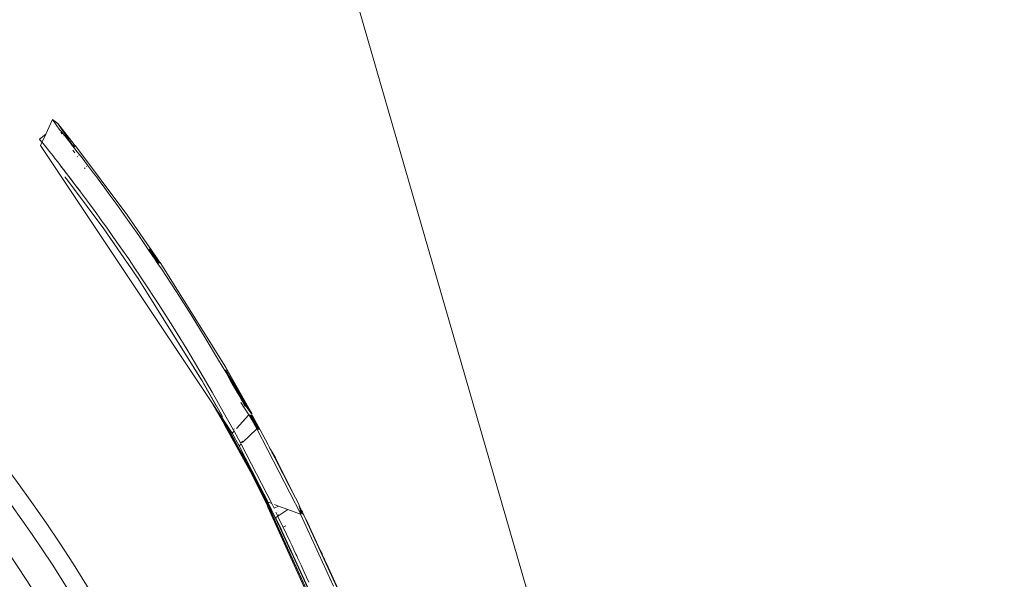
# Model space of a CAD drawing. Header units: millimetres. Extents: x 504675 to 860349, y -23215 to 63575.
# Tile 130 of 177: x 592332 to 592824, y 33472 to 33752. Entities that reach past the tile are written whole.
import ezdxf

# ---------------------------------------------------------------- set-up
doc = ezdxf.new("R2010")
doc.units = ezdxf.units.MM
doc.header["$LTSCALE"] = 10
doc.header["$PDMODE"] = 35
doc.header["$PDSIZE"] = -1000
doc.linetypes.add('LEVEL-F-OVERALL LAYOUT$0$HIDDEN', pattern=[0.375, 0.25, -0.125])
doc.layers.get('0').update_dxf_attribs({"linetype": 'CONTINUOUS'})
doc.layers.get('Defpoints').update_dxf_attribs({"color": 253, "linetype": 'CONTINUOUS'})
for name, color, linetype, lineweight in [('ARCH', 8, 'CONTINUOUS', 0), ('DIM', 8, 'CONTINUOUS', 15), ('furniture', 8, 'CONTINUOUS', 5), ('LEVEL - C OVERALL LAYOUT$0$A-EQPM', 8, 'CONTINUOUS', 5)]:
    doc.layers.add(name, color=color, linetype=linetype, lineweight=lineweight)
doc.layers.add('LEVEL-F-OVERALL LAYOUT$0$DASH1L', color=8, linetype='LEVEL-F-OVERALL LAYOUT$0$HIDDEN')
doc.styles.get("Standard").update_dxf_attribs({"font": 'verdana.ttf'})
doc.dimstyles.new('LBF 50', dxfattribs={"dimscale": 25, "dimtxt": 1.75, "dimasz": 1.75, "dimexe": 1, "dimexo": 1, "dimgap": 1, "dimtad": 1, "dimdec": 0, "dimrnd": 5, "dimzin": 12, "dimdsep": 46, "dimtxsty": 'Standard', "dimblk": 'CLOSEDBLANK', "dimcen": 0, "dimclrd": 256, "dimclre": 256, "dimclrt": 256, "dimadec": 0, "dimazin": 3, "dimtfac": 1, "dimtdec": 0, "dimtofl": 0, "dimtmove": 0, "dimatfit": 3, "dimldrblk": 'CLOSEDBLANK', "dimfxl": 0.18, "dimtolj": 1, "dimtzin": 0, "dimlwd": -1, "dimlwe": -1, "dimarcsym": 0})

# ---------------------------------------------------------------- blocks, each defined once
blk = doc.blocks.new('LEVEL - C OVERALL LAYOUT$0$Column Cladding - Column Cladding- 1200mm-V38-LEVEL C - PART PLAN 20')
at = {"layer": 'LEVEL - C OVERALL LAYOUT$0$A-EQPM', "color": 253, "lineweight": 5}
for radius, start, end in [(755, 270, 90), (746, 360, 180), (731, 0, 180)]:
    blk.add_arc((0, 0), radius, start, end, dxfattribs=at)
blk = doc.blocks.new('ARCH')
at = {"layer": 'LEVEL-F-OVERALL LAYOUT$0$DASH1L'}
h = blk.add_hatch(dxfattribs=at)
h.set_pattern_fill('ANGLE', color=8, scale=10, angle=352.0664)
h.set_pattern_definition([(352.0664444, (-404119.055, 373340.98), (9.6410197, 69.1814516), [50.8, -19.05]), (82.0664444, (-404119.055, 373340.98), (-69.1814516, 9.6410197), [50.8, -19.05])])
edge = h.paths.add_edge_path(flags=16)
edge.add_line((572074.71, 35847.06), (602196.9, 29528.22))
edge.add_line((602196.9, 29528.22), (599472.63, 39352))
edge.add_arc((597545.36, 38817.55), 2000, 15.49944, 89.99835)
edge.add_line((597545.42, 40817.55), (573256.11, 40817.55))
edge.add_arc((576210.34, 22394.18), 18658.72, 99.109962, 106.690333)
edge.add_line((570851.58, 40266.83), (572074.71, 35847.06))
h.paths.add_polyline_path([(583373.78, 40815.97), (583374.1, 40875.04), (586424.1, 40859.11), (586423.94, 40815.97)], flags=16)
h.paths.add_polyline_path([(600840.89, 34605.13), (600792.78, 34591.52), (599497.97, 39260.65), (599546.08, 39274.25)])
h.paths.add_polyline_path([(587210.4, 32671.78), (587194.97, 32598.38), (582692.95, 33542.79), (582708.39, 33616.18)])
edge = h.paths.add_edge_path()
edge.add_line((572071.73, 35387.89), (601863.32, 29138.4))
edge.add_arc((601986.5, 29725.62), 600, 258.15264, 375.49944)
edge.add_line((602564.68, 29885.96), (599906.27, 39472.26))
edge.add_arc((597545.36, 38817.55), 2450, 15.49944, 89.99835)
edge.add_line((597545.43, 41267.55), (573220.48, 41267.55))
edge.add_arc((576210.34, 22394.18), 19108.72, 99.001832, 106.235819)
edge.add_arc((571035.46, 40164.76), 600, 106.23582, 195.46897)
edge.add_line((570457.2, 40004.73), (571616.65, 35815.08))
edge.add_arc((572194.91, 35975.11), 600, 195.46897, 258.15264)
h.paths.add_polyline_path([(587210.4, 32671.78), (587195.41, 32600.49), (587195.43, 32600.49)])
at = {"layer": 'furniture'}
for p, q in [((592348, 33702.02), (592344.66, 33694.7)), ((592350.77, 33700.04), (592348, 33702.02)), ((592351.61, 33696.61), (592348, 33702.02)), ((592350.77, 33700.04), (592358.89, 33689.44)), ((592358.32, 33688.69), (592350.77, 33700.04)), ((592341.5, 33692.17), (592344.66, 33694.7)), ((592344.66, 33694.7), (592342.88, 33690.8)), ((592351.66, 33696.91), (592351.79, 33696.75)), ((592351.79, 33696.75), (592352.44, 33695.95)), ((592352.83, 33694.77), (592352.2, 33695.71)), ((592352.44, 33695.95), (592353.17, 33695.04)), ((592353.17, 33695.04), (592353.97, 33694.04)), ((592353.58, 33693.64), (592353.54, 33693.7)), ((592353.97, 33694.04), (592354.85, 33692.94)), ((592341.52, 33692.14), (592341.5, 33692.17)), ((592341.52, 33692.14), (592341.55, 33692.08)), ((592341.59, 33692.07), (592341.55, 33692.08)), ((592341.62, 33691.97), (592341.59, 33692.07)), ((592341.69, 33691.95), (592341.62, 33691.97)), ((592341.84, 33691.78), (592341.69, 33691.95)), ((592341.69, 33691.95), (592341.73, 33691.83)), ((592341.73, 33691.83), (592341.88, 33691.64)), ((592342.03, 33691.55), (592341.84, 33691.78)), ((592341.88, 33691.64), (592342.05, 33691.42)), ((592342.26, 33691.27), (592342.03, 33691.55)), ((592342.05, 33691.42), (592342.25, 33691.16)), ((592342.75, 33690.51), (592342.06, 33689.02)), ((592342.06, 33689.02), (592427.67, 33560.49)), ((592342.25, 33691.16), (592342.47, 33690.86)), ((592342.74, 33690.69), (592342.26, 33691.27)), ((592342.47, 33690.86), (592342.75, 33690.51)), ((592342.79, 33690.62), (592342.74, 33690.69)), ((592342.79, 33690.62), (592342.75, 33690.51)), ((592343.3, 33689.99), (592342.79, 33690.62)), ((592343.95, 33689.2), (592343.3, 33689.99)), ((592344.67, 33688.3), (592343.95, 33689.2)), ((592345.46, 33687.31), (592344.67, 33688.3)), ((592354.85, 33692.94), (592355.8, 33691.74)), ((592355.8, 33691.74), (592356.81, 33690.46)), ((592356.81, 33690.46), (592357.89, 33689.08)), ((592357.89, 33689.08), (592359, 33687.68)), ((592358.32, 33688.69), (592358.89, 33689.44)), ((592358.63, 33688.23), (592358.32, 33688.69)), ((592358.63, 33688.23), (592359.35, 33688.76)), ((592358.89, 33689.44), (592359.35, 33688.76)), ((592359.35, 33688.76), (592359.49, 33688.86)), ((592359.49, 33688.86), (592384.76, 33655.14)), ((592346.33, 33686.22), (592345.46, 33687.31)), ((592347.27, 33685.04), (592346.33, 33686.22)), ((592348.28, 33683.77), (592347.27, 33685.04)), ((592349.35, 33682.41), (592348.28, 33683.77)), ((592359.17, 33685.25), (592358.2, 33686.69)), ((592359, 33687.68), (592358.63, 33688.23)), ((592359, 33687.68), (592359.04, 33687.62)), ((592359.04, 33687.62), (592360.24, 33686.08)), ((592359.73, 33686.58), (592359.04, 33687.62)), ((592359.97, 33686.28), (592359.73, 33686.58)), ((592360.17, 33686.02), (592359.97, 33686.28)), ((592360.12, 33685.99), (592359.97, 33686.28)), ((592360.24, 33686.08), (592361.51, 33684.45)), ((592360.48, 33683.28), (592360.31, 33683.53)), ((592361.3, 33684.22), (592361.27, 33684.27)), ((592361.51, 33684.45), (592362.82, 33682.75)), ((592350.48, 33680.96), (592349.35, 33682.41)), ((592351.67, 33679.44), (592350.48, 33680.96)), ((592352.92, 33677.83), (592351.67, 33679.44)), ((592351.7, 33679.25), (592351.8, 33679.12)), ((592351.8, 33679.12), (592352.25, 33678.56)), ((592352.25, 33678.56), (592352.73, 33677.95)), ((592362.82, 33682.75), (592364.19, 33680.96)), ((592364.19, 33680.96), (592365.61, 33679.11)), ((592365.1, 33678.51), (592365.01, 33678.65)), ((592365.61, 33679.11), (592367.08, 33677.18)), ((592352.73, 33677.95), (592353.24, 33677.29)), ((592354.22, 33676.14), (592352.92, 33677.83)), ((592353.24, 33677.29), (592353.79, 33676.58)), ((592353.79, 33676.58), (592354.38, 33675.82)), ((592355.58, 33674.37), (592354.22, 33676.14)), ((592354.38, 33675.82), (592355, 33675.02)), ((592355, 33675.02), (592355.66, 33674.17)), ((592356.21, 33673.55), (592355.58, 33674.37)), ((592355.66, 33674.17), (592356.14, 33673.55)), ((592356.14, 33673.55), (592356.35, 33673.28)), ((592356.98, 33672.54), (592356.21, 33673.55)), ((592364.29, 33677.55), (592364.05, 33677.91)), ((592367.08, 33677.18), (592368.59, 33675.18)), ((592368.59, 33675.18), (592370.14, 33673.11)), ((592354.84, 33672.44), (592354.17, 33673.35)), ((592356.97, 33669.58), (592354.84, 33672.44)), ((592356.35, 33673.28), (592357.07, 33672.34)), ((592373.74, 33647.24), (592356.97, 33669.58)), ((592358.43, 33670.63), (592356.98, 33672.54)), ((592357.07, 33672.34), (592357.82, 33671.35)), ((592357.82, 33671.35), (592358.6, 33670.32)), ((592359.93, 33668.65), (592358.43, 33670.63)), ((592358.6, 33670.32), (592359.42, 33669.25)), ((592359.42, 33669.25), (592360.26, 33668.14)), ((592361.47, 33666.6), (592359.93, 33668.65)), ((592370.14, 33673.11), (592371.74, 33670.98)), ((592371.74, 33670.98), (592373.37, 33668.79)), ((592373.37, 33668.79), (592376.73, 33664.22)), ((592360.26, 33668.14), (592361.13, 33666.98)), ((592361.13, 33666.98), (592362.03, 33665.78)), ((592362.03, 33665.78), (592361.47, 33666.6)), ((592363.04, 33664.5), (592362.03, 33665.78)), ((592363.91, 33663.26), (592363.04, 33664.5)), ((592376.73, 33664.22), (592380.21, 33659.44)), ((592364.66, 33662.33), (592363.91, 33663.26)), ((592365.9, 33660.58), (592364.66, 33662.33)), ((592367.98, 33657.81), (592365.9, 33660.58)), ((592380.21, 33659.44), (592383.79, 33654.46)), ((592367.98, 33657.75), (592367.98, 33657.81)), ((592367.98, 33657.75), (592370.15, 33654.77)), ((592370.15, 33654.77), (592371.42, 33653.08)), ((592383.79, 33654.46), (592387.44, 33649.3)), ((592384.76, 33655.14), (592385.47, 33654.12)), ((592385.47, 33654.12), (592385.52, 33654.06)), ((592385.52, 33654.06), (592396.8, 33637.89)), ((592372.41, 33651.65), (592371.42, 33653.08)), ((592372.41, 33651.65), (592373.32, 33650.39)), ((592374.96, 33648.15), (592373.32, 33650.39)), ((592387.44, 33649.3), (592391.16, 33643.99)), ((592373.74, 33647.24), (592385.62, 33630.22)), ((592378.58, 33643.05), (592374.96, 33648.15)), ((592391.16, 33643.99), (592394.91, 33638.54)), ((592382.26, 33637.79), (592378.58, 33643.05)), ((592385.98, 33632.4), (592382.26, 33637.79)), ((592394.91, 33638.54), (592398.44, 33633.36)), ((592396.28, 33636.66), (592398.52, 33633.41)), ((592398.75, 33633.56), (592396.4, 33636.96)), ((592401.5, 33630.21), (592396.51, 33637.21)), ((592401.61, 33630.29), (592396.56, 33637.34)), ((592396.8, 33637.89), (592396.97, 33637.62)), ((592396.97, 33637.62), (592401.79, 33630.49)), ((592385.62, 33630.22), (592385.79, 33629.95)), ((592385.79, 33629.95), (592390.43, 33623.09)), ((592389.72, 33626.89), (592385.98, 33632.4)), ((592398.44, 33633.36), (592398.52, 33633.41)), ((592398.44, 33633.36), (592398.7, 33632.97)), ((592398.75, 33633.56), (592398.52, 33633.41)), ((592398.52, 33633.41), (592400.89, 33629.98)), ((592398.7, 33632.97), (592400.76, 33629.89)), ((592398.75, 33633.56), (592401.19, 33630.01)), ((592401.06, 33630.09), (592398.75, 33633.56)), ((592400.89, 33629.98), (592400.76, 33629.89)), ((592400.76, 33629.89), (592402.48, 33627.32)), ((592401.06, 33630.09), (592400.89, 33629.98)), ((592400.89, 33629.98), (592400.96, 33629.87)), ((592401.06, 33630.09), (592401.14, 33629.98)), ((592401.11, 33629.96), (592401.06, 33630.09)), ((592401.79, 33630.49), (592401.84, 33630.44)), ((592401.84, 33630.44), (592434.52, 33578.29)), ((592391.17, 33624.68), (592389.72, 33626.89)), ((592391.17, 33624.68), (592391.19, 33624.65)), ((592391.19, 33624.65), (592391.72, 33623.85)), ((592402.48, 33627.32), (592410.01, 33615.83)), ((592390.47, 33623.04), (592390.43, 33623.09)), ((592422.92, 33571.28), (592390.47, 33623.04)), ((592390.47, 33623.04), (592422.57, 33571.74)), ((592393.46, 33621.3), (592391.72, 33623.85)), ((592400.91, 33609.93), (592393.46, 33621.3)), ((592410.01, 33615.83), (592417.37, 33604.26)), ((592408.19, 33598.48), (592400.91, 33609.93)), ((592417.37, 33604.26), (592424.44, 33592.8)), ((592408.19, 33598.48), (592415.19, 33587.14)), ((592424.44, 33592.8), (592431.13, 33581.66)), ((592421.8, 33576.11), (592415.19, 33587.14)), ((592431.13, 33581.66), (592434.68, 33575.62)), ((592427.93, 33565.6), (592421.8, 33576.11)), ((592434.52, 33578.29), (592447.83, 33554.94)), ((592434.53, 33578.1), (592444.88, 33559.86)), ((592434.61, 33576.81), (592434.61, 33576.85)), ((592435.04, 33576.09), (592434.61, 33576.81)), ((592434.94, 33576.04), (592434.63, 33576.55)), ((592434.89, 33576), (592434.64, 33576.41)), ((592434.67, 33575.88), (592434.66, 33575.98)), ((592434.89, 33576), (592434.67, 33575.88)), ((592438.73, 33568.9), (592434.67, 33575.91)), ((592438.73, 33568.9), (592434.67, 33575.88)), ((592434.68, 33575.62), (592435.34, 33574.42)), ((592434.94, 33576.04), (592434.89, 33576)), ((592436.52, 33573.35), (592434.89, 33576)), ((592435.04, 33576.09), (592434.94, 33576.04)), ((592435.84, 33574.58), (592434.94, 33576.04)), ((592435.84, 33574.58), (592435.04, 33576.09)), ((592422.57, 33571.74), (592429.94, 33558.74)), ((592433.05, 33553.52), (592422.92, 33571.28)), ((592435.34, 33574.42), (592437.32, 33571.03)), ((592436.01, 33574.36), (592435.84, 33574.58)), ((592436.09, 33574.18), (592436.01, 33574.36)), ((592436.45, 33573.59), (592436.09, 33574.18)), ((592444.88, 33559.86), (592436.45, 33573.59)), ((592436.52, 33573.35), (592436.45, 33573.59)), ((592437.3, 33572.07), (592436.52, 33573.35)), ((592441.43, 33564.7), (592437.3, 33572.07)), ((592442.04, 33564.31), (592437.3, 33572.07)), ((592437.3, 33572.07), (592441.31, 33564.64)), ((592437.32, 33571.03), (592441.03, 33564.48)), ((592433.45, 33555.87), (592427.93, 33565.6)), ((592441.22, 33564.58), (592438.73, 33568.9)), ((592433.38, 33550.73), (592427.67, 33560.49)), ((592427.67, 33560.49), (592429.68, 33557.48)), ((592441.03, 33564.48), (592441.22, 33564.58)), ((592441.03, 33564.48), (592441.08, 33564.41)), ((592441.08, 33564.41), (592441.37, 33563.96)), ((592441.22, 33564.58), (592441.31, 33564.64)), ((592441.53, 33564.04), (592441.22, 33564.58)), ((592441.31, 33564.64), (592441.43, 33564.7)), ((592441.31, 33564.64), (592441.62, 33564.09)), ((592441.37, 33563.96), (592441.53, 33564.04)), ((592441.37, 33563.96), (592441.43, 33563.88)), ((592441.75, 33564.16), (592441.43, 33564.7)), ((592441.43, 33563.88), (592442.93, 33561.13)), ((592442.06, 33562.93), (592441.43, 33563.88)), ((592441.53, 33564.04), (592441.62, 33564.09)), ((592442.15, 33562.98), (592441.53, 33564.04)), ((592441.62, 33564.09), (592441.75, 33564.16)), ((592441.62, 33564.09), (592442.21, 33563.02)), ((592441.75, 33564.16), (592442.04, 33564.31)), ((592442.35, 33563.1), (592441.75, 33564.16)), ((592442.31, 33563.08), (592441.75, 33564.16)), ((592442.04, 33564.31), (592444.61, 33559.69)), ((592444.54, 33559.64), (592442.04, 33564.31)), ((592444.82, 33559.82), (592442.04, 33564.31)), ((592442.15, 33562.98), (592442.06, 33562.93)), ((592442.94, 33561.61), (592442.06, 33562.93)), ((592442.21, 33563.02), (592442.15, 33562.98)), ((592442.94, 33561.61), (592442.15, 33562.98)), ((592442.31, 33563.08), (592442.21, 33563.02)), ((592442.21, 33563.02), (592442.94, 33561.61)), ((592446.33, 33554.31), (592442.29, 33560.38)), ((592442.35, 33563.1), (592442.31, 33563.08)), ((592443.9, 33560.17), (592442.31, 33563.08)), ((592444.2, 33559.71), (592442.35, 33563.1)), ((592442.93, 33561.13), (592444.38, 33558.52)), ((592442.94, 33561.61), (592443.9, 33560.17)), ((592429.68, 33557.48), (592430.15, 33556.6)), ((592430.25, 33556.63), (592429.68, 33557.48)), ((592430.15, 33556.6), (592433.38, 33550.73)), ((592431.56, 33554.24), (592430.15, 33556.6)), ((592431.56, 33554.24), (592430.25, 33556.63)), ((592433.17, 33552.24), (592430.25, 33556.63)), ((592433.48, 33555.81), (592433.45, 33555.87)), ((592438.38, 33546.95), (592433.48, 33555.81)), ((592444.2, 33559.71), (592443.9, 33560.17)), ((592444.33, 33559.51), (592444.2, 33559.71)), ((592444.54, 33559.64), (592444.33, 33559.51)), ((592444.82, 33558.78), (592444.33, 33559.51)), ((592444.61, 33559.69), (592444.54, 33559.64)), ((592444.96, 33558.86), (592444.54, 33559.64)), ((592444.82, 33559.82), (592444.61, 33559.69)), ((592444.61, 33559.69), (592446.7, 33555.95)), ((592444.88, 33559.86), (592444.82, 33559.82)), ((592447.83, 33554.94), (592444.82, 33559.82)), ((592444.96, 33558.86), (592444.82, 33558.78)), ((592445.76, 33557.37), (592444.82, 33558.78)), ((592444.99, 33558.87), (592444.96, 33558.86)), ((592445.01, 33558.78), (592444.99, 33558.87)), ((592445.76, 33557.37), (592445.01, 33558.78)), ((592445.76, 33557.37), (592446.7, 33555.95)), ((592447.51, 33554.74), (592446.7, 33555.95)), ((592431.65, 33554.08), (592431.56, 33554.24)), ((592431.87, 33553.67), (592431.65, 33554.08)), ((592431.97, 33553.5), (592431.87, 33553.67)), ((592432.34, 33552.82), (592431.97, 33553.5)), ((592432.44, 33552.65), (592432.34, 33552.82)), ((592438.31, 33542.58), (592432.44, 33552.65)), ((592435.24, 33547.54), (592432.44, 33552.65)), ((592433.17, 33552.24), (592440.3, 33539.48)), ((592433.69, 33551.45), (592433.17, 33552.24)), ((592433.17, 33552.24), (592438.31, 33542.58)), ((592433.38, 33550.73), (592434.33, 33549)), ((592439.25, 33541.5), (592433.69, 33551.45)), ((592437.95, 33545.06), (592433.69, 33551.45)), ((592446.33, 33554.31), (592440.07, 33547.4)), ((592446.46, 33554.07), (592446.33, 33554.31)), ((592446.39, 33554.29), (592446.5, 33554.1)), ((592446.46, 33554.07), (592446.5, 33554.1)), ((592447.6, 33552.03), (592446.46, 33554.07)), ((592446.5, 33554.1), (592446.68, 33554.21)), ((592446.5, 33554.1), (592447.63, 33552.04)), ((592446.77, 33554.19), (592447.88, 33552.18)), ((592447.06, 33554.11), (592447.11, 33554.1)), ((592447.11, 33554.1), (592447.87, 33552.73)), ((592448.44, 33551.83), (592447.22, 33554.07)), ((592449.42, 33550.14), (592447.29, 33554.05)), ((592450.84, 33547.91), (592447.29, 33554.05)), ((592450.05, 33549.38), (592447.36, 33554.04)), ((592447.51, 33554.74), (592447.83, 33554.94)), ((592448.11, 33553.84), (592447.51, 33554.74)), ((592447.62, 33553.97), (592447.58, 33553.98)), ((592447.6, 33552.03), (592447.63, 33552.04)), ((592447.73, 33551.87), (592447.6, 33552.03)), ((592450.05, 33549.38), (592447.62, 33553.97)), ((592447.63, 33552.04), (592447.88, 33552.18)), ((592447.73, 33551.87), (592449.64, 33548.38)), ((592447.75, 33553.93), (592451.65, 33546.95)), ((592447.85, 33553.91), (592451.26, 33547.79)), ((592447.87, 33552.73), (592450.95, 33547.13)), ((592447.87, 33552.73), (592448.44, 33551.83)), ((592447.88, 33552.18), (592450.61, 33547.22)), ((592447.88, 33552.18), (592450.49, 33547.25)), ((592451.97, 33546.86), (592448.11, 33553.84)), ((592449.11, 33550.6), (592448.44, 33551.83)), ((592450.95, 33547.13), (592449.11, 33550.6)), ((592449.11, 33550.6), (592449.42, 33550.14)), ((592434.33, 33549), (592447.13, 33525.72)), ((592435.24, 33547.54), (592434.33, 33549)), ((592435.35, 33547.37), (592435.24, 33547.54)), ((592435.86, 33546.42), (592435.35, 33547.37)), ((592435.98, 33546.22), (592435.86, 33546.42)), ((592436.27, 33545.68), (592435.98, 33546.22)), ((592436.38, 33545.48), (592436.27, 33545.68)), ((592440.23, 33539.01), (592436.38, 33545.48)), ((592436.38, 33545.48), (592440.89, 33537.78)), ((592443.9, 33531.82), (592436.38, 33545.48)), ((592438.87, 33546.07), (592437.95, 33545.06)), ((592438.38, 33546.95), (592439.04, 33547.31)), ((592438.57, 33546.59), (592438.38, 33546.95)), ((592438.72, 33546.31), (592438.57, 33546.59)), ((592438.87, 33546.07), (592438.72, 33546.31)), ((592442.01, 33540.35), (592438.87, 33546.07)), ((592450.24, 33547.31), (592443.13, 33540.44)), ((592450.15, 33548.82), (592449.42, 33550.14)), ((592450.24, 33547.31), (592449.64, 33548.38)), ((592450.55, 33548.52), (592450.05, 33549.38)), ((592451.09, 33547.09), (592450.15, 33548.82)), ((592450.15, 33548.82), (592451.22, 33547.06)), ((592450.15, 33548.82), (592451.16, 33547.07)), ((592472.34, 33504.53), (592450.24, 33547.31)), ((592451.42, 33547.01), (592450.55, 33548.52)), ((592450.84, 33547.91), (592450.55, 33548.52)), ((592451.31, 33547.04), (592450.84, 33547.91)), ((592451.01, 33547.11), (592450.95, 33547.13)), ((592451.26, 33547.79), (592451.72, 33546.93)), ((592451.35, 33547.02), (592451.31, 33547.04)), ((592455.86, 33539.33), (592451.97, 33546.86)), ((592441.39, 33538.76), (592437.95, 33545.06)), ((592438.8, 33541.74), (592438.31, 33542.58)), ((592438.84, 33541.6), (592438.8, 33541.74)), ((592438.99, 33541.32), (592438.84, 33541.6)), ((592439.35, 33540.71), (592438.99, 33541.32)), ((592440.3, 33539.48), (592439.25, 33541.5)), ((592439.49, 33540.45), (592439.35, 33540.71)), ((592442.01, 33540.35), (592443.45, 33541.12)), ((592442.21, 33535.86), (592439.49, 33540.45)), ((592439.49, 33540.45), (592442.78, 33534.77)), ((592439.49, 33540.45), (592440.23, 33539.01)), ((592440.23, 33539.01), (592440.68, 33538.24)), ((592442.21, 33535.86), (592440.3, 33539.48)), ((592440.68, 33538.24), (592440.89, 33537.78)), ((592443.49, 33533.43), (592440.68, 33538.24)), ((592440.89, 33537.78), (592441.05, 33537.48)), ((592441.05, 33537.48), (592441.36, 33536.97)), ((592441.36, 33536.97), (592441.51, 33536.69)), ((592442.35, 33539.69), (592441.39, 33538.76)), ((592447.7, 33526.5), (592441.39, 33538.76)), ((592441.51, 33536.69), (592450.64, 33519.59)), ((592441.51, 33536.69), (592444.16, 33532.17)), ((592442.35, 33539.69), (592442.01, 33540.35)), ((592442.57, 33535.23), (592442.21, 33535.86)), ((592457.73, 33509.88), (592442.35, 33539.69)), ((592456.31, 33538.56), (592455.86, 33539.33)), ((592456.38, 33538.33), (592456.31, 33538.56)), ((592456.8, 33537.52), (592456.38, 33538.33)), ((592457.2, 33536.84), (592456.8, 33537.52)), ((592457.37, 33536.4), (592456.8, 33537.52)), ((592457.23, 33536.77), (592457.2, 33536.84)), ((592457.39, 33536.59), (592457.23, 33536.77)), ((592457.84, 33535.6), (592457.23, 33536.77)), ((592457.37, 33536.4), (592457.84, 33535.6)), ((592459.28, 33532.71), (592457.37, 33536.4)), ((592457.72, 33535.95), (592457.39, 33536.59)), ((592457.72, 33535.95), (592459.53, 33532.84)), ((592458.33, 33534.77), (592457.72, 33535.95)), ((592459.33, 33532.73), (592457.84, 33535.6)), ((592457.84, 33535.6), (592458.33, 33534.77)), ((592444.41, 33532.06), (592442.57, 33535.23)), ((592442.78, 33534.77), (592442.57, 33535.23)), ((592442.78, 33534.77), (592442.83, 33534.68)), ((592442.83, 33534.68), (592443.18, 33534.08)), ((592443.18, 33534.08), (592443.22, 33534)), ((592443.22, 33534), (592444.95, 33531.02)), ((592443.49, 33533.43), (592443.22, 33534)), ((592443.86, 33532.81), (592443.49, 33533.43)), ((592444.95, 33531.02), (592443.86, 33532.81)), ((592444.16, 33532.17), (592443.86, 33532.81)), ((592446.16, 33527.68), (592443.9, 33531.82)), ((592444.16, 33532.17), (592444.23, 33532.03)), ((592444.23, 33532.03), (592444.55, 33531.49)), ((592444.41, 33532.06), (592444.95, 33531.02)), ((592444.55, 33531.49), (592444.62, 33531.36)), ((592444.62, 33531.36), (592445.93, 33529.12)), ((592449.57, 33522.09), (592444.62, 33531.36)), ((592444.95, 33531.02), (592445.33, 33530.29)), ((592458.33, 33534.77), (592459.47, 33532.81)), ((592459.37, 33532.76), (592458.33, 33534.77)), ((592459.33, 33532.73), (592459.28, 33532.71)), ((592463, 33525.5), (592459.28, 33532.71)), ((592459.37, 33532.76), (592459.33, 33532.73)), ((592459.47, 33532.81), (592459.37, 33532.76)), ((592459.53, 33532.84), (592459.47, 33532.81)), ((592459.53, 33532.84), (592469.66, 33512.84)), ((592445.33, 33530.29), (592445.49, 33530.08)), ((592445.81, 33529.46), (592445.49, 33530.08)), ((592447.58, 33526.44), (592445.81, 33529.46)), ((592445.81, 33529.46), (592446.42, 33528.28)), ((592445.93, 33529.12), (592445.97, 33529.05)), ((592445.97, 33529.05), (592446.42, 33528.28)), ((592446.22, 33527.6), (592446.16, 33527.68)), ((592446.22, 33527.6), (592446.32, 33527.4)), ((592450.64, 33519.59), (592446.32, 33527.4)), ((592447.13, 33525.72), (592446.32, 33527.4)), ((592446.42, 33528.28), (592446.45, 33528.23)), ((592446.45, 33528.23), (592447.99, 33525.58)), ((592446.45, 33528.23), (592449.1, 33523.1)), ((592447.13, 33525.72), (592447.42, 33525.19)), ((592447.7, 33526.5), (592447.58, 33526.44)), ((592447.99, 33525.58), (592447.58, 33526.44)), ((592451.61, 33518.9), (592447.7, 33526.5)), ((592447.42, 33525.19), (592451.28, 33518.17)), ((592455.41, 33509.07), (592447.42, 33525.19)), ((592449.24, 33523.16), (592447.99, 33525.58)), ((592447.99, 33525.58), (592450.67, 33520.09)), ((592449.24, 33523.16), (592449.1, 33523.1)), ((592449.15, 33522.99), (592449.1, 33523.1)), ((592449.19, 33522.93), (592449.15, 33522.99)), ((592449.53, 33522.29), (592449.19, 33522.93)), ((592449.57, 33522.09), (592449.19, 33522.93)), ((592450.77, 33520.14), (592449.24, 33523.16)), ((592449.57, 33522.09), (592449.53, 33522.29)), ((592450.67, 33520.09), (592449.53, 33522.29)), ((592449.62, 33522), (592449.57, 33522.09)), ((592449.9, 33521.38), (592449.62, 33522)), ((592449.9, 33521.38), (592449.95, 33521.36)), ((592449.95, 33521.36), (592449.97, 33521.26)), ((592449.97, 33521.26), (592450.21, 33520.73)), ((592463, 33525.5), (592463.11, 33525.5)), ((592463.11, 33525.29), (592463, 33525.5)), ((592463.11, 33525.5), (592463.11, 33525.29)), ((592466.46, 33518.81), (592463.11, 33525.5)), ((592463.11, 33525.5), (592469.57, 33512.78)), ((592466.46, 33518.81), (592463.11, 33525.29)), ((592450.26, 33520.62), (592450.21, 33520.73)), ((592450.3, 33520.55), (592450.26, 33520.62)), ((592450.3, 33520.55), (592450.38, 33520.48)), ((592450.35, 33520.44), (592450.3, 33520.55)), ((592450.53, 33520.03), (592450.35, 33520.44)), ((592450.38, 33520.48), (592450.53, 33520.03)), ((592450.57, 33520.05), (592450.38, 33520.48)), ((592450.53, 33520.03), (592450.57, 33520.05)), ((592450.64, 33519.83), (592450.53, 33520.03)), ((592450.71, 33519.86), (592450.57, 33520.05)), ((592450.6, 33520.06), (592450.67, 33520.09)), ((592450.64, 33519.83), (592450.68, 33519.84)), ((592450.71, 33519.68), (592450.64, 33519.83)), ((592450.64, 33519.59), (592450.68, 33519.61)), ((592450.73, 33519.45), (592450.64, 33519.59)), ((592450.77, 33520.14), (592450.67, 33520.09)), ((592450.77, 33519.88), (592450.67, 33520.09)), ((592450.71, 33519.86), (592450.77, 33519.88)), ((592450.9, 33519.42), (592450.71, 33519.86)), ((592451.38, 33518.32), (592450.71, 33519.68)), ((592450.9, 33519.42), (592450.71, 33519.68)), ((592450.73, 33519.45), (592450.76, 33519.46)), ((592450.73, 33519.45), (592451.38, 33518.32)), ((592450.88, 33519.93), (592450.77, 33520.14)), ((592450.77, 33519.88), (592450.88, 33519.93)), ((592451.65, 33518.09), (592450.77, 33519.88)), ((592452.17, 33517.38), (592450.88, 33519.93)), ((592450.97, 33519.28), (592450.9, 33519.42)), ((592451.65, 33518.09), (592450.97, 33519.28)), ((592450.97, 33519.28), (592451.8, 33517.57)), ((592451.28, 33518.17), (592455.41, 33509.07)), ((592451.38, 33518.32), (592451.79, 33517.47)), ((592455.92, 33510.54), (592451.61, 33518.9)), ((592457.84, 33506.4), (592451.61, 33518.9)), ((592452.05, 33517.32), (592451.65, 33518.09)), ((592451.79, 33517.47), (592451.91, 33517.25)), ((592451.94, 33517.26), (592451.79, 33517.47)), ((592451.8, 33517.57), (592451.94, 33517.26)), ((592451.94, 33517.26), (592451.91, 33517.25)), ((592451.91, 33517.25), (592452, 33517.15)), ((592452, 33517.15), (592451.94, 33517.26)), ((592452.06, 33517.03), (592452, 33517.15)), ((592452.17, 33517.38), (592452.05, 33517.32)), ((592452.2, 33517.05), (592452.05, 33517.32)), ((592452.05, 33517.32), (592452.23, 33517.06)), ((592452.05, 33517.32), (592452.16, 33517.02)), ((592452.09, 33516.99), (592452.06, 33517.03)), ((592452.16, 33517.02), (592452.09, 33516.99)), ((592452.09, 33516.99), (592453.49, 33514.29)), ((592452.09, 33516.99), (592454.83, 33511.35)), ((592452.16, 33517.02), (592453.27, 33514.93)), ((592452.31, 33517.11), (592452.17, 33517.38)), ((592452.23, 33517.06), (592452.2, 33517.05)), ((592452.79, 33515.98), (592452.2, 33517.05)), ((592452.31, 33517.11), (592452.23, 33517.06)), ((592452.23, 33517.06), (592452.79, 33515.98)), ((592455.95, 33509.91), (592452.31, 33517.11)), ((592452.93, 33515.67), (592452.79, 33515.98)), ((592469.57, 33512.78), (592466.46, 33518.81)), ((592453.13, 33515.28), (592452.93, 33515.67)), ((592453.27, 33514.93), (592453.13, 33515.28)), ((592453.99, 33513.57), (592453.27, 33514.93)), ((592455.96, 33509.04), (592453.27, 33514.93)), ((592453.49, 33514.29), (592454.83, 33511.35)), ((592454.05, 33513.44), (592453.99, 33513.57)), ((592454.08, 33513.39), (592454.05, 33513.44)), ((592454.09, 33513.37), (592454.08, 33513.39)), ((592454.12, 33513.31), (592454.09, 33513.37)), ((592454.15, 33513.26), (592454.12, 33513.31)), ((592454.58, 33512.39), (592454.15, 33513.26)), ((592454.15, 33513.26), (592454.65, 33512.36)), ((592460.55, 33500.46), (592454.58, 33512.39)), ((592455.9, 33509.88), (592454.58, 33512.39)), ((592454.65, 33512.36), (592455.9, 33509.88)), ((592454.65, 33512.36), (592455.95, 33509.91)), ((592454.83, 33511.35), (592455.96, 33509.04)), ((592455.63, 33509.61), (592454.83, 33511.35)), ((592469.57, 33512.78), (592469.66, 33512.84)), ((592471.38, 33509.28), (592469.57, 33512.78)), ((592455.41, 33509.07), (592455.82, 33508.18)), ((592456.75, 33507.31), (592455.63, 33509.61)), ((592455.63, 33509.61), (592461.18, 33497.45)), ((592455.82, 33508.18), (592488.85, 33435.46)), ((592461.18, 33497.45), (592455.82, 33508.18)), ((592455.95, 33509.91), (592455.9, 33509.88)), ((592455.9, 33509.88), (592457.75, 33506.36)), ((592457.73, 33509.88), (592455.92, 33510.54)), ((592455.95, 33509.91), (592457.75, 33506.36)), ((592456.75, 33507.31), (592455.96, 33509.04)), ((592462.16, 33495.47), (592456.75, 33507.31)), ((592458.89, 33507.61), (592457.73, 33509.88)), ((592457.75, 33506.36), (592457.84, 33506.4)), ((592459.64, 33502.78), (592457.84, 33506.4)), ((592458.89, 33507.61), (592461.03, 33508.67)), ((592461.03, 33508.67), (592459.09, 33509.38)), ((592465.7, 33506.96), (592460.76, 33503.55)), ((592465.7, 33506.96), (592461.03, 33508.67)), ((592472.05, 33504.64), (592465.7, 33506.96)), ((592471.44, 33508.97), (592471.38, 33509.28)), ((592471.44, 33508.97), (592472.76, 33506.35)), ((592471.44, 33508.97), (592471.5, 33508.68)), ((592472.66, 33506.31), (592471.5, 33508.68)), ((592471.5, 33508.68), (592471.7, 33507.68)), ((592471.7, 33507.68), (592472.43, 33506.19)), ((592471.7, 33507.68), (592471.74, 33507.5)), ((592471.74, 33507.5), (592472.39, 33506.17)), ((592471.74, 33507.5), (592471.88, 33506.81)), ((592472.21, 33506.09), (592471.88, 33506.81)), ((592471.88, 33506.81), (592471.94, 33506.52)), ((592472.15, 33506.06), (592471.94, 33506.52)), ((592472.04, 33506), (592471.94, 33506.52)), ((592472.04, 33506), (592472.15, 33506.06)), ((592472.15, 33506.06), (592472.21, 33506.09)), ((592472.46, 33505.38), (592472.15, 33506.06)), ((592472.21, 33506.09), (592472.39, 33506.17)), ((592472.52, 33505.41), (592472.21, 33506.09)), ((592472.39, 33506.17), (592472.43, 33506.19)), ((592472.39, 33506.17), (592472.71, 33505.5)), ((592472.43, 33506.19), (592472.66, 33506.31)), ((592472.43, 33506.19), (592472.75, 33505.52)), ((592472.66, 33506.31), (592472.76, 33506.35)), ((592472.99, 33505.64), (592472.66, 33506.31)), ((592472.76, 33506.35), (592473.03, 33505.77)), ((592460.76, 33503.55), (592459.64, 33502.78)), ((592460.73, 33500.55), (592459.64, 33502.78)), ((592459.78, 33505.56), (592460.57, 33503.93)), ((592460.57, 33503.93), (592461.35, 33504.31)), ((592460.76, 33503.55), (592460.57, 33503.93)), ((592460.88, 33503.3), (592460.76, 33503.55)), ((592460.94, 33503.16), (592460.88, 33503.3)), ((592461.01, 33503.01), (592460.94, 33503.16)), ((592463.43, 33498.08), (592461.01, 33503.01)), ((592472.04, 33506), (592472.05, 33505.95)), ((592472.36, 33505.33), (592472.05, 33505.95)), ((592472.05, 33505.95), (592472.19, 33505.25)), ((592488.62, 33468.61), (592472.05, 33504.64)), ((592472.34, 33504.53), (592472.05, 33504.64)), ((592472.36, 33505.33), (592472.19, 33505.25)), ((592472.19, 33505.25), (592472.34, 33504.53)), ((592472.46, 33505.38), (592472.36, 33505.33)), ((592472.53, 33504.99), (592472.36, 33505.33)), ((592472.52, 33505.41), (592472.46, 33505.38)), ((592472.67, 33504.92), (592472.46, 33505.38)), ((592472.71, 33505.5), (592472.52, 33505.41)), ((592472.77, 33504.87), (592472.52, 33505.41)), ((592472.58, 33504.96), (592472.53, 33504.99)), ((592472.75, 33505.52), (592472.71, 33505.5)), ((592472.71, 33505.5), (592473.11, 33504.69)), ((592472.99, 33505.64), (592472.75, 33505.52)), ((592472.75, 33505.52), (592473.17, 33504.65)), ((592473.08, 33505.68), (592472.99, 33505.64)), ((592473.58, 33504.45), (592472.99, 33505.64)), ((592473.03, 33505.77), (592473.08, 33505.68)), ((592473.08, 33505.68), (592474.84, 33501.9)), ((592474.76, 33501.86), (592473.58, 33504.45)), ((592474.76, 33501.86), (592474.84, 33501.9)), ((592490.26, 33468.15), (592474.76, 33501.86)), ((592474.84, 33501.9), (592474.94, 33501.94)), ((592474.94, 33501.94), (592480.96, 33488.81)), ((592460.55, 33500.46), (592460.73, 33500.55)), ((592460.82, 33499.88), (592460.55, 33500.46)), ((592461.06, 33499.88), (592460.73, 33500.55)), ((592460.87, 33499.79), (592460.82, 33499.88)), ((592461.06, 33499.88), (592460.87, 33499.79)), ((592460.87, 33499.79), (592467.61, 33485.35)), ((592462.76, 33496.39), (592461.06, 33499.88)), ((592461.68, 33496.35), (592461.18, 33497.45)), ((592462.16, 33495.47), (592461.68, 33496.35)), ((592461.68, 33496.35), (592483.05, 33449.54)), ((592462.6, 33496.32), (592462.76, 33496.39)), ((592463.72, 33493.85), (592462.6, 33496.32)), ((592462.85, 33496.21), (592462.76, 33496.39)), ((592479.01, 33461.05), (592462.85, 33496.21)), ((592463.43, 33498.08), (592464.75, 33498.72)), ((592465.11, 33494.6), (592463.43, 33498.08)), ((592462.16, 33495.47), (592482.15, 33451.73)), ((592463.72, 33493.85), (592463.77, 33493.78)), ((592463.77, 33493.78), (592465.43, 33490.14)), ((592466.91, 33490.85), (592465.11, 33494.6)), ((592467.61, 33485.35), (592465.43, 33490.14)), ((592467.7, 33489.12), (592466.91, 33490.85)), ((592468.43, 33487.57), (592467.7, 33489.12)), ((592468.81, 33486.82), (592468.43, 33487.57)), ((592469.81, 33484.63), (592468.81, 33486.82)), ((592480.96, 33488.81), (592481.9, 33486.79)), ((592482.15, 33486.27), (592481.9, 33486.79)), ((592467.61, 33485.35), (592467.82, 33484.9)), ((592467.82, 33484.9), (592468.44, 33483.58)), ((592468.44, 33483.58), (592478.48, 33461.69)), ((592470.23, 33483.71), (592469.81, 33484.63)), ((592470.82, 33482.51), (592470.23, 33483.71)), ((592470.82, 33482.51), (592472.36, 33479.11)), ((592482.15, 33486.27), (592482.22, 33486.11)), ((592482.22, 33486.11), (592482.24, 33486.07)), ((592482.24, 33486.07), (592482.31, 33485.92)), ((592482.31, 33485.92), (592482.32, 33485.9)), ((592482.32, 33485.9), (592482.45, 33485.61)), ((592482.45, 33485.61), (592482.87, 33484.71)), ((592482.45, 33485.61), (592482.84, 33484.7)), ((592482.84, 33484.7), (592482.87, 33484.71)), ((592482.84, 33484.7), (592483.14, 33484.15)), ((592482.87, 33484.71), (592483.14, 33484.15)), ((592483.14, 33484.15), (592483.1, 33484.13)), ((592483.27, 33483.83), (592483.14, 33484.15)), ((592483.83, 33482.61), (592483.27, 33483.83)), ((592484.1, 33482.04), (592483.83, 33482.61)), ((592484.26, 33481.67), (592484.1, 33482.04)), ((592484.23, 33481.66), (592484.1, 33482.04)), ((592484.23, 33481.66), (592484.26, 33481.67)), ((592485.89, 33478.15), (592484.23, 33481.66)), ((592484.26, 33481.67), (592485.89, 33478.15)), ((592472.92, 33477.93), (592472.36, 33479.11)), ((592474.01, 33475.53), (592472.92, 33477.93)), ((592485.89, 33478.15), (592485.85, 33478.13)), ((592485.89, 33478.15), (592490.89, 33467.16)), ((592475.12, 33473.07), (592474.01, 33475.53)), ((592476.25, 33470.54), (592475.12, 33473.07))]:
    blk.add_line(p, q, dxfattribs=at)
at = {"color": 253, "lineweight": 5, "rotation": 352.0664444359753}
blk.add_blockref('LEVEL - C OVERALL LAYOUT$0$Column Cladding - Column Cladding- 1200mm-V38-LEVEL C - PART PLAN 20', (591721.71, 33073.94), dxfattribs=at)
blk = doc.blocks.new('_ClosedBlank')
at = {"color": 0, "linetype": 'ByBlock', "lineweight": -2}
for p, q in [((-1, 0.167), (0, 0)), ((-1, 0.167), (-1, -0.167)), ((0, 0), (-1, -0.167))]:
    blk.add_line(p, q, dxfattribs=at)
blk = doc.blocks.new('*D67')
at = {"layer": 'Defpoints', "color": 0, "ltscale": 0.25, "transparency": 16777216}
for p in [(592954.14, 34131.71), (593370.79, 32690.74), (592853.03, 32541.03)]:
    blk.add_point(p, dxfattribs=at)
at = {"layer": 'DIM', "ltscale": 0.25}
for p, q in [((592930.12, 34124.77), (592412.37, 33975.06)), ((592448.54, 33939.98), (592840.88, 32583.06)), ((593346.77, 32683.79), (592829.02, 32534.09))]:
    blk.add_line(p, q, dxfattribs=at)
at = {"layer": 'DIM', "ltscale": 0.25, "xscale": 43.75, "yscale": 43.75, "zscale": 43.75}
for p, rotation in [((592436.39, 33982.01), 106.1268337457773), ((592853.03, 32541.03), 286.1268337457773)]:
    blk.add_blockref('_ClosedBlank', p, dxfattribs=dict(at, rotation=rotation))
at = {"layer": 'DIM', "ltscale": 0.25, "insert": (592718.73, 33282.92), "char_height": 100, "attachment_point": 5, "rotation": 286.1268}
blk.add_mtext('\\A1;1500', dxfattribs=at)

msp = doc.modelspace()

# ---------------------------------------------------------------- block references
at = {"layer": 'ARCH'}
msp.add_blockref('ARCH', (0, 0), dxfattribs=at)

# ---------------------------------------------------------------- dimensions: what is measured, and where the dimension line sits
at = {"layer": 'DIM', "color": 1, "ltscale": 0.25}
dim = msp.add_linear_dim(base=(592853.03, 32541.03), p1=(592954.14, 34131.71), p2=(593370.79, 32690.74), angle=106.1268, dimstyle='LBF 50', override={"dimtxt": 4, "dimtad": 3}, dxfattribs=at)
dim.commit()
dim.dimension.update_dxf_attribs({"geometry": '*D67', "text_midpoint": (592718.73, 33282.92)})

doc.saveas('drawing.dxf')
